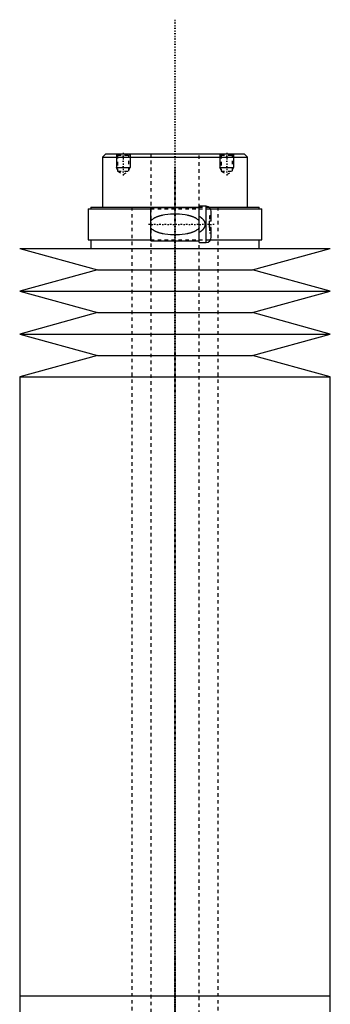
# Model space of a CAD drawing. Extents: x -125 to 125, y -136 to 719.
# Tile 13 of 13: x -45 to 45, y 433 to 719. Entities that reach past the tile are written whole.
import ezdxf

# ---------------------------------------------------------------- set-up
doc = ezdxf.new("R2010")
doc.units = 0
doc.linetypes.add('CENTER', pattern=[1.5, 0.45, -0.5, 0.05, -0.5])
doc.linetypes.add('DASHED', pattern=[2, 1, -1])
for name, color, linetype in [('AM_0', 7, 'CONTINUOUS'), ('AM_10', 7, 'CONTINUOUS'), ('AM_3', 7, 'DASHED'), ('AM_7', 7, 'CENTER')]:
    doc.layers.add(name, color=color, linetype=linetype)

msp = doc.modelspace()

# ---------------------------------------------------------------- linework, layer by layer
at = {"layer": 'AM_0', "color": 7, "linetype": 'CONTINUOUS'}
for p, q in [((-20, 680), (-21, 679)), ((-20, 680), (20, 680)), ((21, 679), (20, 680)), ((-21, 679), (-21, 664.5)), ((-21, 679), (21, 679)), ((21, 664.5), (21, 679)), ((-25.15, 664), (-25.15, 655)), ((-25.15, 664), (-7, 664)), ((-24.35, 664.5), (-24.35, 664)), ((-24.35, 664.5), (7, 664.5)), ((7, 664.3), (-7, 664.3)), ((-7, 654.7), (-7, 664.3)), ((9, 664.75), (7, 664.75)), ((7, 654.25), (7, 664.75)), ((9, 654.25), (9, 664.75)), ((9.83, 664.5), (24.35, 664.5)), ((10.3, 664), (25.15, 664)), ((10.5, 660.4), (10.5, 663.25)), ((24.35, 664), (24.35, 664.5)), ((25.15, 655), (25.15, 664)), ((10.5, 660.4), (10, 660.4)), ((10, 658.6), (10, 660.4)), ((10.5, 658.6), (10, 658.6)), ((10.5, 655.75), (10.5, 658.6)), ((-25.15, 655), (-7, 655)), ((-24.35, 655), (-24.35, 652.5)), ((-7, 654.7), (7, 654.7)), ((7, 654.25), (9, 654.25)), ((10.3, 655), (25.15, 655)), ((24.35, 652.5), (24.35, 655)), ((-45, 652.5), (-22.5, 646.3)), ((-45, 652.5), (45, 652.5)), ((22.5, 646.3), (45, 652.5)), ((-22.5, 646.3), (-45, 640.1)), ((-22.5, 646.3), (22.5, 646.3)), ((45, 640.1), (22.5, 646.3)), ((-45, 640.1), (-22.5, 633.9)), ((-45, 640.1), (45, 640.1)), ((22.5, 633.9), (45, 640.1)), ((-22.5, 633.9), (-45, 627.7)), ((-22.5, 633.9), (22.5, 633.9)), ((45, 627.7), (22.5, 633.9)), ((-45, 627.7), (-22.5, 621.5)), ((-45, 627.7), (45, 627.7)), ((22.5, 621.5), (45, 627.7)), ((-22.5, 621.5), (-45, 615.3)), ((-22.5, 621.5), (22.5, 621.5)), ((45, 615.3), (22.5, 621.5)), ((-45, 615.3), (-45, 435.75)), ((-45, 615.3), (45, 615.3)), ((45, 435.75), (45, 615.3)), ((-45, 435.75), (-45, 256.2)), ((-45, 435.75), (45, 435.75)), ((-45, 435.75), (0, 435.75)), ((45, 256.2), (45, 435.75))]:
    msp.add_line(p, q, dxfattribs=at)
for centre, start, end in [((9, 663.25), 0, 90), ((9, 655.75), 270, 0)]:
    msp.add_arc(centre, 1.5, start, end, dxfattribs=at)
at = {"layer": 'AM_10', "color": 7, "linetype": 'CONTINUOUS'}
for p, q in [((-17, 680), (-17, 676)), ((-13, 680), (-13, 676)), ((13, 680), (13, 676)), ((17, 680), (17, 676)), ((-16.62, 675.34), (-17, 676)), ((-17, 676), (-13, 676)), ((-13.38, 675.34), (-13, 676)), ((13.38, 675.34), (13, 676)), ((13, 676), (17, 676)), ((16.62, 675.34), (17, 676))]:
    msp.add_line(p, q, dxfattribs=at)
at = {"layer": 'AM_3', "color": 6, "linetype": 'DASHED'}
for p, q in [((-17, 680), (-16.62, 679.62)), ((-13.38, 679.62), (-13, 680)), ((-7, 680), (-7, -97.5)), ((7, -97.5), (7, 680)), ((13, 680), (13.38, 679.62)), ((16.62, 679.62), (17, 680)), ((-16.62, 679.62), (-16.62, 674.94)), ((-16.62, 679.62), (-13.38, 679.62)), ((-13.38, 674.94), (-13.38, 679.62)), ((13.38, 679.62), (13.38, 674.94)), ((13.38, 679.62), (16.62, 679.62)), ((16.62, 674.94), (16.62, 679.62)), ((-16.62, 674.94), (-15, 674)), ((-16.62, 674.94), (-13.38, 674.94)), ((-15, 674), (-13.38, 674.94)), ((13.38, 674.94), (15, 674)), ((13.38, 674.94), (16.62, 674.94)), ((15, 674), (16.62, 674.94)), ((-12.5, 664.5), (-12.5, -56.5)), ((-7, 664), (10.3, 664)), ((7, 664.5), (9.83, 664.5)), ((12.5, -56.5), (12.5, 664.5)), ((10.5, 662), (10, 662)), ((10, 662), (10, 660.4)), ((10, 658.6), (10, 657)), ((10.5, 657), (10, 657)), ((-7, 655), (10.3, 655))]:
    msp.add_line(p, q, dxfattribs=at)
for points in [[(-7, 660.5, 0), (-6.96, 660.56, 0), (-6.87, 660.67, 0), (-6.77, 660.77, 0), (-6.72, 660.82, 0), (-6.68, 660.86, 0), (-6.58, 660.95, 0), (-6.47, 661.04, 0), (-6.37, 661.12, 0), (-6.26, 661.19, 0), (-6.15, 661.26, 0), (-6.1, 661.3, 0), (-6.04, 661.33, 0), (-5.93, 661.4, 0), (-5.81, 661.46, 0), (-5.69, 661.52, 0), (-5.57, 661.58, 0), (-5.45, 661.64, 0), (-5.39, 661.66, 0), (-5.33, 661.69, 0), (-5.2, 661.74, 0), (-5.08, 661.79, 0), (-5.02, 661.81, 0), (-4.95, 661.84, 0), (-4.82, 661.88, 0), (-4.69, 661.93, 0), (-4.63, 661.95, 0), (-4.56, 661.97, 0), (-4.43, 662.01, 0), (-4.3, 662.05, 0), (-4.16, 662.08, 0), (-4.02, 662.12, 0), (-3.89, 662.15, 0), (-3.82, 662.17, 0), (-3.75, 662.18, 0), (-3.61, 662.21, 0), (-3.47, 662.24, 0), (-2.98, 662.33, 0), (-2.12, 662.45, 0), (-1.26, 662.52, 0), (-0.42, 662.55, 0), (0, 662.56, 0), (0.42, 662.55, 0), (1.26, 662.52, 0), (2.12, 662.45, 0), (2.98, 662.33, 0), (3.47, 662.24, 0), (3.61, 662.21, 0), (3.75, 662.18, 0), (3.82, 662.17, 0), (3.89, 662.15, 0), (4.02, 662.12, 0), (4.16, 662.08, 0), (4.3, 662.05, 0), (4.43, 662.01, 0), (4.56, 661.97, 0), (4.63, 661.95, 0), (4.69, 661.93, 0), (4.82, 661.88, 0), (4.95, 661.84, 0), (5.02, 661.81, 0), (5.08, 661.79, 0), (5.2, 661.74, 0), (5.33, 661.69, 0), (5.39, 661.66, 0), (5.45, 661.64, 0), (5.57, 661.58, 0), (5.69, 661.52, 0), (5.81, 661.46, 0), (5.93, 661.4, 0), (6.04, 661.33, 0), (6.1, 661.3, 0), (6.15, 661.26, 0), (6.26, 661.19, 0), (6.37, 661.12, 0), (6.47, 661.04, 0), (6.58, 660.95, 0), (6.68, 660.86, 0), (6.72, 660.82, 0), (6.77, 660.77, 0), (6.87, 660.67, 0), (6.96, 660.56, 0), (7, 660.5, 0)], [(7, 661.85, 0), (7.15, 661.76, 0), (7.31, 661.66, 0), (7.36, 661.62, 0), (7.41, 661.59, 0), (7.43, 661.57, 0), (7.45, 661.56, 0), (7.5, 661.52, 0), (7.54, 661.49, 0), (7.59, 661.46, 0), (7.63, 661.42, 0), (7.68, 661.38, 0), (7.7, 661.37, 0), (7.72, 661.35, 0), (7.76, 661.31, 0), (7.8, 661.27, 0), (7.82, 661.26, 0), (7.84, 661.24, 0), (7.88, 661.2, 0), (7.92, 661.16, 0), (7.94, 661.14, 0), (7.96, 661.12, 0), (8, 661.08, 0), (8.04, 661.04, 0), (8.07, 661, 0), (8.11, 660.96, 0), (8.14, 660.92, 0), (8.16, 660.9, 0), (8.18, 660.88, 0), (8.21, 660.83, 0), (8.24, 660.79, 0), (8.27, 660.75, 0), (8.3, 660.7, 0), (8.33, 660.66, 0), (8.35, 660.63, 0), (8.36, 660.61, 0), (8.39, 660.56, 0), (8.42, 660.51, 0), (8.45, 660.46, 0), (8.47, 660.41, 0), (8.5, 660.36, 0), (8.51, 660.33, 0), (8.52, 660.3, 0), (8.54, 660.25, 0), (8.57, 660.2, 0), (8.58, 660.14, 0), (8.6, 660.09, 0), (8.62, 660.03, 0), (8.63, 660, 0), (8.63, 659.98, 0), (8.65, 659.92, 0), (8.66, 659.86, 0), (8.67, 659.81, 0), (8.68, 659.75, 0), (8.68, 659.69, 0), (8.69, 659.67, 0), (8.69, 659.64, 0), (8.69, 659.58, 0), (8.69, 659.53, 0), (8.69, 659.5, 0), (8.69, 659.47, 0), (8.69, 659.42, 0), (8.69, 659.36, 0), (8.69, 659.33, 0), (8.68, 659.31, 0), (8.68, 659.25, 0), (8.67, 659.19, 0), (8.66, 659.14, 0), (8.65, 659.08, 0), (8.63, 659.02, 0), (8.63, 659, 0), (8.62, 658.97, 0), (8.6, 658.91, 0), (8.58, 658.86, 0), (8.57, 658.8, 0), (8.54, 658.75, 0), (8.52, 658.7, 0), (8.51, 658.67, 0), (8.5, 658.64, 0), (8.47, 658.59, 0), (8.45, 658.54, 0), (8.42, 658.49, 0), (8.39, 658.44, 0), (8.36, 658.39, 0), (8.35, 658.37, 0), (8.33, 658.34, 0), (8.3, 658.3, 0), (8.27, 658.25, 0), (8.24, 658.21, 0), (8.21, 658.17, 0), (8.18, 658.12, 0), (8.16, 658.1, 0), (8.14, 658.08, 0), (8.11, 658.04, 0), (8.07, 658, 0), (8.04, 657.96, 0), (8, 657.92, 0), (7.96, 657.88, 0), (7.94, 657.86, 0), (7.92, 657.84, 0), (7.88, 657.8, 0), (7.84, 657.76, 0), (7.82, 657.74, 0), (7.8, 657.73, 0), (7.76, 657.69, 0), (7.72, 657.65, 0), (7.7, 657.63, 0), (7.68, 657.62, 0), (7.63, 657.58, 0), (7.59, 657.54, 0), (7.54, 657.51, 0), (7.5, 657.48, 0), (7.45, 657.44, 0), (7.43, 657.43, 0), (7.41, 657.41, 0), (7.36, 657.38, 0), (7.31, 657.34, 0), (7.15, 657.24, 0), (7, 657.15, 0)], [(7, 658.5, 0), (6.96, 658.44, 0), (6.87, 658.33, 0), (6.77, 658.23, 0), (6.72, 658.18, 0), (6.68, 658.14, 0), (6.58, 658.05, 0), (6.47, 657.96, 0), (6.37, 657.88, 0), (6.26, 657.81, 0), (6.15, 657.74, 0), (6.1, 657.7, 0), (6.04, 657.67, 0), (5.93, 657.6, 0), (5.81, 657.54, 0), (5.69, 657.48, 0), (5.57, 657.42, 0), (5.45, 657.36, 0), (5.39, 657.34, 0), (5.33, 657.31, 0), (5.2, 657.26, 0), (5.08, 657.21, 0), (5.02, 657.19, 0), (4.95, 657.16, 0), (4.82, 657.12, 0), (4.69, 657.07, 0), (4.63, 657.05, 0), (4.56, 657.03, 0), (4.43, 656.99, 0), (4.3, 656.95, 0), (4.16, 656.92, 0), (4.02, 656.88, 0), (3.89, 656.85, 0), (3.82, 656.83, 0), (3.75, 656.82, 0), (3.61, 656.79, 0), (3.47, 656.76, 0), (2.98, 656.67, 0), (2.12, 656.55, 0), (1.26, 656.48, 0), (0.42, 656.45, 0), (0, 656.44, 0), (-0.42, 656.45, 0), (-1.26, 656.48, 0), (-2.12, 656.55, 0), (-2.98, 656.67, 0), (-3.47, 656.76, 0), (-3.61, 656.79, 0), (-3.75, 656.82, 0), (-3.82, 656.83, 0), (-3.89, 656.85, 0), (-4.02, 656.88, 0), (-4.16, 656.92, 0), (-4.3, 656.95, 0), (-4.43, 656.99, 0), (-4.56, 657.03, 0), (-4.63, 657.05, 0), (-4.69, 657.07, 0), (-4.82, 657.12, 0), (-4.95, 657.16, 0), (-5.02, 657.19, 0), (-5.08, 657.21, 0), (-5.2, 657.26, 0), (-5.33, 657.31, 0), (-5.39, 657.34, 0), (-5.45, 657.36, 0), (-5.57, 657.42, 0), (-5.69, 657.48, 0), (-5.81, 657.54, 0), (-5.93, 657.6, 0), (-6.04, 657.67, 0), (-6.1, 657.7, 0), (-6.15, 657.74, 0), (-6.26, 657.81, 0), (-6.37, 657.88, 0), (-6.47, 657.96, 0), (-6.58, 658.05, 0), (-6.68, 658.14, 0), (-6.72, 658.18, 0), (-6.77, 658.23, 0), (-6.87, 658.33, 0), (-6.96, 658.44, 0), (-7, 658.5, 0)]]:
    msp.add_polyline3d(points, dxfattribs=at)
at = {"layer": 'AM_7', "color": 4, "linetype": 'CENTER'}
for p, q in [((0, 718.88), (0, -136.38)), ((-15, 680.3), (-15, 673.7)), ((15, 680.3), (15, 673.7)), ((0, 675.94), (0, 424.31)), ((11.38, 659.5), (-7.88, 659.5)), ((0, 447.19), (0, 195.56))]:
    msp.add_line(p, q, dxfattribs=at)

doc.saveas('drawing.dxf')
